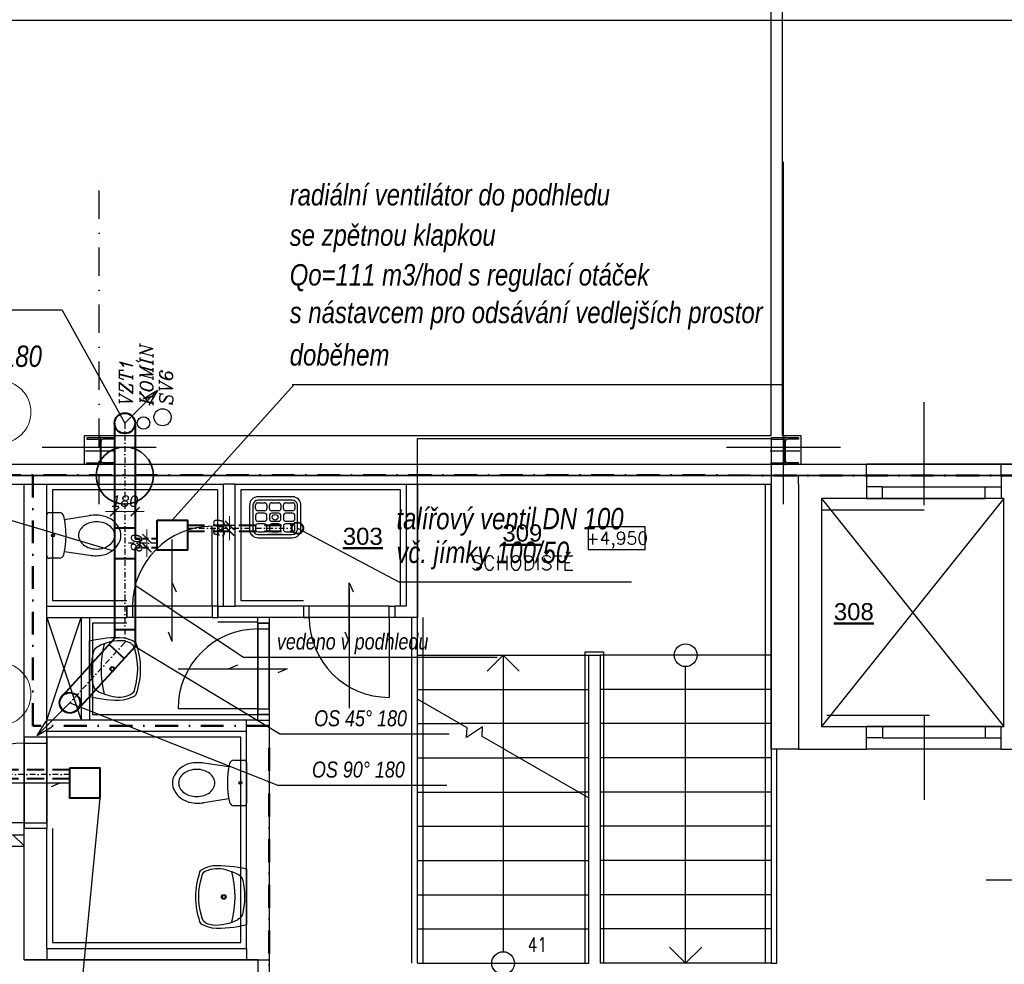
# Model space of a CAD drawing. Header units: millimetres. Extents: x 6435372 to 7248404, y 1559872 to 1886246.
# Tile 185 of 208: x 7108719 to 7117351, y 1669882 to 1678164. Entities that reach past the tile are written whole.
import ezdxf
from ezdxf.enums import TextEntityAlignment as Align

# ---------------------------------------------------------------- set-up
doc = ezdxf.new("R2010")
doc.units = ezdxf.units.MM
for name, pattern in [('DASHDOT', [1, 0.5, -0.25, 0, -0.25]), ('DASHDOTX2', [2, 1, -0.5, 0, -0.5]), ('DASHED', [0.75, 0.5, -0.25]), ('ČERCHOVANÁ', [1, 0.5, -0.25, 0, -0.25])]:
    doc.linetypes.add(name, pattern=pattern)
for name, color, linetype, lineweight in [('CKPOPISM', 8, 'Continuous', 50), ('CKPOPISM_POPIS', 8, 'Continuous', 25), ('požární prostup', 240, 'Continuous', 35), ('požární úseky', 21, 'ČERCHOVANÁ', 50), ('UT_potrubí', 10, 'Continuous', 30), ('VZT', 130, 'Continuous', 40)]:
    doc.layers.add(name, color=color, linetype=linetype, lineweight=lineweight)
doc.layers.add('matrice DPS', color=122, linetype='Continuous')
doc.layers.add('VZT_POPIS', color=7, linetype='Continuous')
doc.styles.add('ARIAL', font='arial.ttf')
doc.styles.add('INDRA', font='ariali.ttf')
doc.styles.add('KURZIVA', font='italic__.ttf')
doc.styles.get("Standard").update_dxf_attribs({"font": 'romans.shx'})
doc.dimstyles.new('INDRA', dxfattribs={"dimscale": 40, "dimtxt": 2.5, "dimasz": 2, "dimexe": 1, "dimexo": 2, "dimgap": 1, "dimtad": 1, "dimdec": 0, "dimrnd": 5, "dimzin": 4, "dimdsep": 46, "dimtxsty": 'INDRA', "dimblk": 'ARCHTICK', "dimcen": 0, "dimclrd": 256, "dimclre": 256, "dimclrt": 256, "dimadec": 0, "dimazin": 0, "dimtfac": 1, "dimtdec": 0, "dimtix": 1, "dimtmove": 0, "dimatfit": 3, "dimfxl": 5, "dimfxlon": 1, "dimtzin": 0, "dimlwd": 0, "dimlwe": 25, "dimarcsym": 0})

# ---------------------------------------------------------------- blocks, each defined once
blk = doc.blocks.new('CK_S_EXT_HEAHEA240')
for p, q in [((-120, 115), (120, 115)), ((-120, 115), (-120, 103)), ((-120, 103), (-24.75, 103)), ((120, 103), (24.75, 103)), ((120, 115), (120, 103)), ((-3.75, -82), (-3.75, 82)), ((3.75, -82), (3.75, 82)), ((-120, -115), (-120, -103)), ((-120, -103), (-24.75, -103)), ((-120, -115), (120, -115)), ((120, -103), (24.75, -103)), ((120, -115), (120, -103))]:
    blk.add_line(p, q)
for centre, start, end in [((-24.75, 82), 0, 90), ((24.75, 82), 90, 180), ((-24.75, -82), 270, 0), ((24.75, -82), 180, 270)]:
    blk.add_arc(centre, 21, start, end)
blk = doc.blocks.new('CKBL2112015104126', base_point=(98453, -29258))
blk = doc.blocks.new('CKBL2010716102531', base_point=(93744, -27868))
blk = doc.blocks.new('*U1028')
at = {"color": 0, "linetype": 'ByBlock', "lineweight": -2}
blk.add_lwpolyline([(-5, -2), (5, -2), (5, 2), (-5, 2), (-5, -2)], dxfattribs=at)
blk = doc.blocks.new('CKBL2032316081307')
blk = doc.blocks.new('_ArchTick')
at = {"color": 0, "linetype": 'ByBlock', "const_width": 0.15}
blk.add_lwpolyline([(-0.5, -0.5), (0.5, 0.5)], dxfattribs=at)
blk = doc.blocks.new('*D1089')
at = {"layer": 'DEFPOINTS', "color": 0, "ltscale": 400, "transparency": 16777216}
for p in [(7110406.8, 1673730.5), (7110558.3, 1673730.5), (7110606.9, 1673680.5)]:
    blk.add_point(p, dxfattribs=at)
at = {"layer": 'VZT_POPIS', "lineweight": 0, "ltscale": 400, "transparency": 16777216}
for p, q in [((7110558.3, 1673730.5), (7110558.3, 1673810.5)), ((7110558.3, 1673680.5), (7110558.3, 1673730.5)), ((7110558.3, 1673680.5), (7110558.3, 1673600.5))]:
    blk.add_line(p, q, dxfattribs=at)
at = {"layer": 'VZT_POPIS', "lineweight": 25, "ltscale": 400, "transparency": 16777216}
for p, q in [((7110486.8, 1673730.5), (7110598.3, 1673730.5)), ((7110558.3, 1673680.5), (7110518.3, 1673680.5))]:
    blk.add_line(p, q, dxfattribs=at)
at = {"layer": 'VZT_POPIS', "lineweight": 0, "ltscale": 400, "transparency": 16777216, "xscale": 80, "yscale": 80, "zscale": 80}
for p, rotation in [((7110558.3, 1673730.5), 270), ((7110558.3, 1673680.5), 90)]:
    blk.add_blockref('_ArchTick', p, dxfattribs=dict(at, rotation=rotation))
at = {"layer": 'VZT_POPIS', "ltscale": 400, "transparency": 16777216, "insert": (7110467.3, 1673705.5), "char_height": 100, "attachment_point": 5, "rotation": 90, "style": 'INDRA'}
blk.add_mtext('50', dxfattribs=at)
blk = doc.blocks.new('*D1090')
at = {"layer": 'DEFPOINTS', "color": 0, "ltscale": 400, "transparency": 16777216}
for p in [(7109550.3, 1673925.4), (7109730.3, 1673925.4), (7109730.3, 1673850.7)]:
    blk.add_point(p, dxfattribs=at)
at = {"layer": 'VZT_POPIS', "lineweight": 0, "ltscale": 400, "transparency": 16777216}
for p, q in [((7109550.3, 1673850.7), (7109470.3, 1673850.7)), ((7109550.3, 1673850.7), (7109730.3, 1673850.7)), ((7109730.3, 1673850.7), (7109810.3, 1673850.7))]:
    blk.add_line(p, q, dxfattribs=at)
at = {"layer": 'VZT_POPIS', "lineweight": 25, "ltscale": 400, "transparency": 16777216}
for p, q in [((7109550.3, 1673850.7), (7109550.3, 1673810.7)), ((7109730.3, 1673850.7), (7109730.3, 1673810.7))]:
    blk.add_line(p, q, dxfattribs=at)
at = {"layer": 'VZT_POPIS', "lineweight": 0, "ltscale": 400, "transparency": 16777216, "xscale": 80, "yscale": 80, "zscale": 80}
blk.add_blockref('_ArchTick', (7109550.3, 1673850.7), dxfattribs=at)
at = {"layer": 'VZT_POPIS', "lineweight": 0, "ltscale": 400, "transparency": 16777216, "xscale": 80, "yscale": 80, "zscale": 80, "rotation": 180}
blk.add_blockref('_ArchTick', (7109730.3, 1673850.7), dxfattribs=at)
at = {"layer": 'VZT_POPIS', "ltscale": 400, "transparency": 16777216, "insert": (7109640.3, 1673941.8), "char_height": 100, "attachment_point": 5, "style": 'INDRA'}
blk.add_mtext('180', dxfattribs=at)
blk = doc.blocks.new('*D1091')
at = {"layer": 'DEFPOINTS', "color": 0, "ltscale": 400, "transparency": 16777216}
for p in [(7109834.6, 1673613.5), (7109895.9, 1673613.5), (7109895.9, 1673533.5)]:
    blk.add_point(p, dxfattribs=at)
at = {"layer": 'VZT_POPIS', "lineweight": 0, "ltscale": 400, "transparency": 16777216}
for p, q in [((7109834.6, 1673613.5), (7109834.6, 1673693.5)), ((7109834.6, 1673533.5), (7109834.6, 1673613.5)), ((7109834.6, 1673533.5), (7109834.6, 1673453.5))]:
    blk.add_line(p, q, dxfattribs=at)
at = {"layer": 'VZT_POPIS', "lineweight": 25, "ltscale": 400, "transparency": 16777216}
for p, q in [((7109834.6, 1673613.5), (7109794.6, 1673613.5)), ((7109834.6, 1673533.5), (7109794.6, 1673533.5))]:
    blk.add_line(p, q, dxfattribs=at)
at = {"layer": 'VZT_POPIS', "lineweight": 0, "ltscale": 400, "transparency": 16777216, "xscale": 80, "yscale": 80, "zscale": 80}
for p, rotation in [((7109834.6, 1673613.5), 270), ((7109834.6, 1673533.5), 90)]:
    blk.add_blockref('_ArchTick', p, dxfattribs=dict(at, rotation=rotation))
at = {"layer": 'VZT_POPIS', "ltscale": 400, "transparency": 16777216, "insert": (7109743.5, 1673573.5), "char_height": 100, "attachment_point": 5, "rotation": 90, "style": 'INDRA'}
blk.add_mtext('80', dxfattribs=at)

msp = doc.modelspace()

# ---------------------------------------------------------------- hatches: boundary and pattern name
at = {"layer": 'matrice DPS', "ltscale": 500}
h = msp.add_hatch(dxfattribs=at)
h.set_pattern_fill('ANSI31', color=256, scale=25, angle=90, style=0)
h.set_pattern_definition([(135, (7017982.45, 1702199.846), (-56.1266, -56.1266), [])])
h.paths.add_polyline_path([(7107356.8, 1670916.9), (7107356.8, 1671016.9), (7105036.8, 1671016.9), (7105036.8, 1670916.9)])
h.paths.add_polyline_path([(7108156.8, 1670916.9), (7108156.8, 1671016.9), (7108756.8, 1671016.9), (7108756.8, 1670916.9)])

# ---------------------------------------------------------------- linework, layer by layer
for p, q in [((7115306.8, 1674516.9), (7115306.8, 1696566.9)), ((7115406.8, 1674516.9), (7115406.8, 1679796.9)), ((7115414.8, 1673916.9), (7115414.8, 1676916.9)), ((7116646.8, 1673908.5), (7116646.8, 1674809.7)), ((7109286.8, 1674266.9), (7109286.8, 1674516.9)), ((7109286.8, 1674516.9), (7115306.8, 1674516.9)), ((7115406.8, 1674516.9), (7115566.8, 1674516.9)), ((7115566.8, 1674516.9), (7115566.8, 1674266.9)), ((7109426.8, 1674506.9), (7109426.8, 1674256.9)), ((7115426.8, 1674506.9), (7115426.8, 1674256.9)), ((7108914.8, 1674416.9), (7109914.8, 1674416.9)), ((7109556.8, 1674381.9), (7109296.8, 1674381.9)), ((7114914.8, 1674416.9), (7115914.8, 1674416.9)), ((7115556.8, 1674381.9), (7115296.8, 1674381.9)), ((7101000.4, 1674266.9), (7116141.8, 1674266.9)), ((7104706.8, 1674266.9), (7118946.8, 1674266.9)), ((7115306.8, 1674266.9), (7115406.8, 1674266.9)), ((7117321.8, 1674266.9), (7116141.8, 1674266.9)), ((7116141.8, 1674166.9), (7116141.8, 1674266.9)), ((7118946.8, 1674266.9), (7117321.8, 1674266.9)), ((7117321.8, 1674166.9), (7117321.8, 1674266.9)), ((7104706.8, 1674166.9), (7118946.8, 1674166.9)), ((7105036.8, 1674166.9), (7115546.8, 1674166.9)), ((7115546.8, 1674166.9), (7105036.8, 1674166.9)), ((7116141.8, 1674166.9), (7115546.8, 1674166.9)), ((7115546.8, 1674166.9), (7116141.8, 1674166.9)), ((7116141.8, 1674166.9), (7115546.8, 1674166.9)), ((7115546.8, 1674166.9), (7115546.8, 1674166.9)), ((7115546.8, 1674091.9), (7115546.8, 1674166.9)), ((7117321.8, 1674166.9), (7116141.8, 1674166.9)), ((7117321.8, 1674166.9), (7116141.8, 1674166.9)), ((7116141.8, 1674166.9), (7116141.8, 1673966.9)), ((7117321.8, 1674166.9), (7117321.8, 1673966.9)), ((7117546.8, 1674166.9), (7117321.8, 1674166.9)), ((7105036.8, 1674091.9), (7108756.8, 1674091.9)), ((7108756.8, 1674091.9), (7108956.8, 1674091.9)), ((7108756.8, 1671871.9), (7108756.8, 1674091.9)), ((7108956.8, 1674091.9), (7110506.8, 1674091.9)), ((7108956.8, 1673021.9), (7108956.8, 1674091.9)), ((7110606.8, 1674091.9), (7110506.8, 1674091.9)), ((7110506.8, 1673021.9), (7110506.8, 1674091.9)), ((7110606.8, 1674091.9), (7112106.8, 1674091.9)), ((7110606.8, 1673021.9), (7110606.8, 1674091.9)), ((7112106.8, 1674091.9), (7112206.8, 1674091.9)), ((7112106.8, 1674091.9), (7112106.8, 1673021.9)), ((7112206.8, 1674091.9), (7115306.8, 1674091.9)), ((7112206.8, 1674091.9), (7112206.8, 1672921.9)), ((7115256.8, 1669891.8), (7115256.8, 1674091.9)), ((7115306.8, 1671766.9), (7115306.8, 1674091.9)), ((7115546.8, 1674091.9), (7115546.8, 1671766.9)), ((7110456.8, 1674041.9), (7109006.8, 1674041.9)), ((7109006.8, 1674041.9), (7109006.8, 1673071.9)), ((7110456.8, 1673021.9), (7110456.8, 1674041.9)), ((7112056.8, 1674041.9), (7110656.8, 1674041.9)), ((7110656.8, 1674041.9), (7110656.8, 1673071.9)), ((7112056.8, 1673021.9), (7112056.8, 1674041.9)), ((7116141.8, 1674066.9), (7116141.8, 1673966.9)), ((7116281.8, 1674066.9), (7116141.8, 1674066.9)), ((7116281.8, 1674066.9), (7117181.8, 1674066.9)), ((7116281.8, 1673966.9), (7116281.8, 1674066.9)), ((7117181.8, 1673966.9), (7117181.8, 1674066.9)), ((7117181.8, 1674066.9), (7117321.8, 1674066.9)), ((7117321.8, 1674066.9), (7117321.8, 1673966.9)), ((7115746.8, 1673966.9), (7115746.8, 1671966.9)), ((7116141.8, 1673966.9), (7115746.8, 1673966.9)), ((7115746.8, 1673966.9), (7117346.8, 1671966.9)), ((7117346.8, 1673966.9), (7115746.8, 1671966.9)), ((7117321.8, 1673966.9), (7116141.8, 1673966.9)), ((7116141.8, 1673966.9), (7116281.8, 1673966.9)), ((7116146.8, 1673966.9), (7117146.8, 1673966.9)), ((7116281.8, 1673966.9), (7117181.8, 1673966.9)), ((7117321.8, 1673966.9), (7117181.8, 1673966.9)), ((7117346.8, 1673966.9), (7117321.8, 1673966.9)), ((7117346.8, 1671966.9), (7117346.8, 1673966.9)), ((7115746.8, 1673866.9), (7116646.8, 1673866.9)), ((7110406.8, 1673021.9), (7110406.8, 1673721.9)), ((7110056.8, 1672766.9), (7110056.8, 1673607.5)), ((7111606.8, 1673176.9), (7111606.8, 1672126.3)), ((7109006.8, 1673071.9), (7109656.8, 1673071.9)), ((7110656.8, 1673071.9), (7111206.8, 1673071.9)), ((7108956.8, 1673021.9), (7109656.8, 1673021.9)), ((7109656.8, 1673021.9), (7109656.8, 1672921.9)), ((7110456.8, 1673021.9), (7109656.8, 1673021.9)), ((7109656.8, 1673021.9), (7109706.8, 1673021.9)), ((7109656.8, 1672921.9), (7109656.8, 1673021.9)), ((7110406.8, 1673021.9), (7109706.8, 1673021.9)), ((7109706.8, 1673021.9), (7109706.8, 1672921.9)), ((7110456.8, 1673021.9), (7110406.8, 1673021.9)), ((7110406.8, 1673021.9), (7110406.8, 1672921.9)), ((7110456.8, 1673021.9), (7110506.8, 1673021.9)), ((7110456.8, 1673021.9), (7110456.8, 1672921.9)), ((7110456.8, 1672921.9), (7110456.8, 1673021.9)), ((7111206.8, 1673021.9), (7110606.8, 1673021.9)), ((7111206.8, 1673021.9), (7111206.8, 1672921.9)), ((7111206.8, 1673021.9), (7111206.8, 1672921.9)), ((7111256.8, 1673021.9), (7111206.8, 1673021.9)), ((7111256.8, 1672921.9), (7111256.8, 1673021.9)), ((7111956.8, 1673021.9), (7111256.8, 1673021.9)), ((7111956.8, 1672921.9), (7111956.8, 1673021.9)), ((7111956.8, 1673021.9), (7112006.8, 1673021.9)), ((7112006.8, 1673021.9), (7112006.8, 1672921.9)), ((7112006.8, 1673021.9), (7112006.8, 1672921.9)), ((7112106.8, 1673021.9), (7112006.8, 1673021.9)), ((7108956.8, 1672921.9), (7109656.8, 1672921.9)), ((7108956.8, 1672021.9), (7108956.8, 1672921.9)), ((7108956.8, 1672021.9), (7109256.8, 1672921.9)), ((7108956.8, 1672921.9), (7109256.8, 1672021.9)), ((7109256.8, 1672921.9), (7109256.8, 1672021.9)), ((7109331.8, 1672921.9), (7109331.8, 1672021.9)), ((7109656.8, 1672871.9), (7109356.8, 1672871.9)), ((7109356.8, 1672871.9), (7109356.8, 1672071.9)), ((7109706.8, 1672921.9), (7109656.8, 1672921.9)), ((7110406.8, 1672921.9), (7109706.8, 1672921.9)), ((7110406.8, 1672921.9), (7110456.8, 1672921.9)), ((7110806.8, 1672921.9), (7110456.8, 1672921.9)), ((7110806.8, 1672881.9), (7110456.8, 1672881.9)), ((7110906.8, 1672921.9), (7110806.8, 1672921.9)), ((7110806.8, 1672871.9), (7110806.8, 1672921.9)), ((7110806.8, 1672871.9), (7110806.8, 1672071.9)), ((7110806.8, 1672871.9), (7110906.8, 1672871.9)), ((7110806.8, 1672871.9), (7110806.8, 1672071.9)), ((7110806.8, 1672071.9), (7110806.8, 1672871.9)), ((7110806.8, 1672871.9), (7110806.8, 1672821.9)), ((7110906.8, 1672871.9), (7110806.8, 1672871.9)), ((7111206.8, 1672921.9), (7110906.8, 1672921.9)), ((7110906.8, 1672921.9), (7110906.8, 1672871.9)), ((7110906.8, 1672871.9), (7110906.8, 1672071.9)), ((7110906.8, 1672821.9), (7110906.8, 1672871.9)), ((7112006.8, 1672921.9), (7111206.8, 1672921.9)), ((7111206.8, 1672921.9), (7111256.8, 1672921.9)), ((7111956.8, 1672921.9), (7111256.8, 1672921.9)), ((7112006.8, 1672921.9), (7111956.8, 1672921.9)), ((7111956.8, 1672921.9), (7111956.8, 1672221.9)), ((7112106.8, 1672921.9), (7112006.8, 1672921.9)), ((7112206.8, 1672921.9), (7112106.8, 1672921.9)), ((7112106.8, 1672921.9), (7112106.8, 1672921.9)), ((7112206.8, 1671821.9), (7112206.8, 1672921.9)), ((7110806.8, 1672121.9), (7110806.8, 1672821.9)), ((7110806.8, 1672821.9), (7110906.8, 1672821.9)), ((7110906.8, 1672121.9), (7110906.8, 1672821.9)), ((7112206.8, 1672591.9), (7113706.8, 1672591.9)), ((7112206.8, 1672591.9), (7113706.8, 1672591.9)), ((7112956.8, 1672591.9), (7112815.6, 1672450.6)), ((7112956.8, 1672591.9), (7113098.1, 1672450.6)), ((7112956.8, 1672591.9), (7112956.8, 1669991.8)), ((7115306.8, 1672591.9), (7113806.8, 1672591.9)), ((7115306.8, 1672591.9), (7113806.8, 1672591.9)), ((7110106.8, 1672471.9), (7111006.8, 1672471.9)), ((7114556.8, 1669891.9), (7114556.8, 1672492)), ((7112206.8, 1672291.9), (7113706.8, 1672291.9)), ((7115306.8, 1672291.9), (7113806.8, 1672291.9)), ((7110806.8, 1672121.9), (7110106.8, 1672121.9)), ((7110806.8, 1672071.9), (7110806.8, 1672121.9)), ((7110806.8, 1672121.9), (7110906.8, 1672121.9)), ((7110906.8, 1672121.9), (7110906.8, 1672071.9)), ((7110806.8, 1672021.9), (7108956.8, 1672021.9)), ((7108956.8, 1671921.9), (7108956.8, 1672021.9)), ((7109356.8, 1672071.9), (7110806.8, 1672071.9)), ((7110706.8, 1671921.9), (7110706.8, 1672021.9)), ((7110806.8, 1672071.9), (7110906.8, 1672071.9)), ((7110806.8, 1672021.9), (7110806.8, 1672071.9)), ((7110906.8, 1672071.9), (7110806.8, 1672071.9)), ((7110806.8, 1672021.9), (7110906.8, 1672021.9)), ((7110906.8, 1672071.9), (7110906.8, 1669921.9)), ((7115795.8, 1672065.2), (7116695.8, 1672065.2)), ((7116646.8, 1672062.3), (7116646.8, 1671324.1)), ((7110706.8, 1671921.9), (7108956.8, 1671921.9)), ((7108956.8, 1671871.9), (7108956.8, 1671921.9)), ((7110706.8, 1670021.9), (7110706.8, 1671921.9)), ((7112206.8, 1671991.9), (7112578.9, 1671991.9)), ((7113706.8, 1671991.9), (7112578.9, 1671991.9)), ((7115306.8, 1671991.9), (7113806.8, 1671991.9)), ((7115746.8, 1671966.9), (7116141.8, 1671966.9)), ((7117321.8, 1671966.9), (7116141.8, 1671966.9)), ((7116141.8, 1671766.9), (7116141.8, 1671966.9)), ((7116141.8, 1671966.9), (7116281.8, 1671966.9)), ((7116141.8, 1671866.9), (7116141.8, 1671966.9)), ((7116281.8, 1671966.9), (7117181.8, 1671966.9)), ((7116281.8, 1671966.9), (7116281.8, 1671866.9)), ((7116321.8, 1671966.9), (7117321.8, 1671966.9)), ((7117321.8, 1671966.9), (7117181.8, 1671966.9)), ((7117181.8, 1671966.9), (7117181.8, 1671866.9)), ((7117321.8, 1671966.9), (7117346.8, 1671966.9)), ((7117321.8, 1671766.9), (7117321.8, 1671966.9)), ((7117321.8, 1671866.9), (7117321.8, 1671966.9)), ((7108756.8, 1671871.9), (7108756.8, 1671071.9)), ((7108956.8, 1671871.9), (7108756.8, 1671871.9)), ((7108756.8, 1671071.9), (7108756.8, 1671871.9)), ((7108756.8, 1671871.9), (7108756.8, 1671821.9)), ((7108956.8, 1671871.9), (7108756.8, 1671871.9)), ((7108956.8, 1671871.9), (7108956.8, 1671071.9)), ((7108956.8, 1671821.9), (7108956.8, 1671871.9)), ((7110656.8, 1671871.9), (7108956.8, 1671871.9)), ((7110656.8, 1670071.9), (7110656.8, 1671871.9)), ((7116281.8, 1671866.9), (7116141.8, 1671866.9)), ((7116281.8, 1671866.9), (7117181.8, 1671866.9)), ((7117181.8, 1671866.9), (7117321.8, 1671866.9)), ((7108756.8, 1671121.9), (7108756.8, 1671821.9)), ((7108756.8, 1671821.9), (7108956.8, 1671821.9)), ((7108956.8, 1671121.9), (7108956.8, 1671821.9)), ((7112956.8, 1671773.7), (7113706.8, 1671340.7)), ((7112956.8, 1671773.7), (7113706.8, 1671340.7)), ((7115546.8, 1671766.9), (7115306.8, 1671766.9)), ((7115356.8, 1669891.8), (7115356.8, 1671766.9)), ((7115546.8, 1671766.9), (7116141.8, 1671766.9)), ((7117321.8, 1671766.9), (7116141.8, 1671766.9)), ((7117321.8, 1671766.9), (7117446.8, 1671766.9)), ((7112206.8, 1671691.9), (7113098.5, 1671691.9)), ((7113706.8, 1671691.9), (7113098.5, 1671691.9)), ((7115306.8, 1671691.9), (7113806.8, 1671691.9)), ((7107911.8, 1671471.9), (7109156.8, 1671471.9)), ((7112206.8, 1671391.9), (7113618.2, 1671391.9)), ((7113706.8, 1671391.9), (7113618.2, 1671391.9)), ((7115306.8, 1671391.9), (7113806.8, 1671391.9)), ((7108756.8, 1671121.9), (7108056.8, 1671121.9)), ((7108756.8, 1671071.9), (7108756.8, 1671121.9)), ((7108756.8, 1671121.9), (7108956.8, 1671121.9)), ((7108956.8, 1671071.9), (7108756.8, 1671071.9)), ((7108956.8, 1671071.9), (7108756.8, 1671071.9)), ((7108756.8, 1671016.9), (7108756.8, 1671071.9)), ((7108956.8, 1671121.9), (7108956.8, 1671071.9)), ((7108956.8, 1670021.9), (7108956.8, 1671071.9)), ((7109006.8, 1671071.9), (7109006.8, 1670071.9)), ((7112206.8, 1671091.9), (7113706.8, 1671091.9)), ((7115306.8, 1671091.9), (7113806.8, 1671091.9)), ((7108156.8, 1671016.9), (7108756.8, 1671016.9)), ((7108756.8, 1670916.9), (7108756.8, 1671016.9)), ((7108156.8, 1670916.9), (7108756.8, 1670916.9)), ((7108756.8, 1669921.9), (7108756.8, 1670916.9)), ((7112206.8, 1670791.9), (7113706.8, 1670791.9)), ((7115306.8, 1670791.9), (7113806.8, 1670791.9)), ((7117191.8, 1670621.9), (7118619.6, 1670621.9)), ((7112206.8, 1670491.9), (7113706.8, 1670491.9)), ((7115306.8, 1670491.9), (7113806.8, 1670491.9)), ((7112206.8, 1670191.9), (7113706.8, 1670191.9)), ((7115306.8, 1670191.9), (7113806.8, 1670191.9)), ((7108956.8, 1670021.9), (7110706.8, 1670021.9)), ((7109006.8, 1670071.9), (7110656.8, 1670071.9)), ((7110706.8, 1670021.9), (7110706.8, 1669921.9)), ((7114556.8, 1669891.9), (7114415.6, 1670033.1)), ((7114556.8, 1669891.9), (7114698.1, 1670033.1)), ((7108756.8, 1669921.9), (7110806.8, 1669921.9)), ((7110806.8, 1669921.9), (7108756.8, 1669921.9)), ((7110806.8, 1669921.9), (7110806.8, 1669621.9)), ((7110806.8, 1669921.9), (7110806.8, 1669921.9)), ((7110806.8, 1669921.9), (7110906.8, 1669921.9)), ((7110906.8, 1669921.9), (7110906.8, 1669621.9)), ((7112206.8, 1669891.9), (7113706.8, 1669891.9)), ((7115306.8, 1669891.9), (7113806.8, 1669891.9)), ((7115306.8, 1669891.8), (7115356.8, 1669891.8))]:
    msp.add_line(p, q, dxfattribs=at)
at = {"layer": 'matrice DPS', "linetype": 'DASHDOT', "ltscale": 500}
msp.add_line((7109414.8, 1673916.9), (7109414.8, 1676916.9), dxfattribs=at)
at = {"layer": 'matrice DPS', "linetype": 'ByBlock', "ltscale": 500}
for p, q in [((7110733.5, 1673905.9), (7110733.5, 1673695.9)), ((7110763.5, 1673905.9), (7110763.5, 1673695.9)), ((7110786, 1673878.4), (7110786, 1673908.4)), ((7110806, 1673928.4), (7110866, 1673928.4)), ((7111108.5, 1673980.9), (7110808.5, 1673980.9)), ((7111108.5, 1673950.9), (7110808.5, 1673950.9)), ((7110886, 1673908.4), (7110886, 1673878.4)), ((7110908.5, 1673878.4), (7110908.5, 1673908.4)), ((7110928.5, 1673928.4), (7110988.5, 1673928.4)), ((7111008.5, 1673908.4), (7111008.5, 1673878.4)), ((7111031, 1673878.4), (7111031, 1673908.4)), ((7111051, 1673928.4), (7111111, 1673928.4)), ((7111131, 1673908.4), (7111131, 1673878.4)), ((7111153.5, 1673695.9), (7111153.5, 1673905.9)), ((7111183.5, 1673695.9), (7111183.5, 1673905.9)), ((7108956.8, 1673462.2), (7108956.8, 1673821.6)), ((7108976.9, 1673841.7), (7109066.9, 1673841.7)), ((7110866, 1673858.4), (7110806, 1673858.4)), ((7110866, 1673835.9), (7110806, 1673835.9)), ((7110988.5, 1673858.4), (7110928.5, 1673858.4)), ((7110988.5, 1673835.9), (7110928.5, 1673835.9)), ((7111111, 1673858.4), (7111051, 1673858.4)), ((7111111, 1673835.9), (7111051, 1673835.9)), ((7109111.9, 1673781.9), (7109330.4, 1673815.3)), ((7110786, 1673815.9), (7110786, 1673785.9)), ((7110806, 1673765.9), (7110866, 1673765.9)), ((7110866, 1673743.4), (7110806, 1673743.4)), ((7110886, 1673785.9), (7110886, 1673815.9)), ((7110908.5, 1673815.9), (7110908.5, 1673785.9)), ((7110928.5, 1673765.9), (7110988.5, 1673765.9)), ((7110988.5, 1673743.4), (7110928.5, 1673743.4)), ((7111008.5, 1673785.9), (7111008.5, 1673815.9)), ((7111031, 1673815.9), (7111031, 1673785.9)), ((7111051, 1673765.9), (7111111, 1673765.9)), ((7111111, 1673743.4), (7111051, 1673743.4)), ((7111131, 1673785.9), (7111131, 1673815.9)), ((7110786, 1673723.4), (7110786, 1673693.4)), ((7110806, 1673673.4), (7110866, 1673673.4)), ((7110808.5, 1673650.9), (7111108.5, 1673650.9)), ((7110886, 1673693.4), (7110886, 1673723.4)), ((7110893.5, 1673650.9), (7111023.5, 1673650.9)), ((7110893.5, 1673650.9), (7110893.5, 1673650.9)), ((7111023.5, 1673650.9), (7110893.5, 1673650.9)), ((7110908.5, 1673723.4), (7110908.5, 1673693.4)), ((7110928.5, 1673673.4), (7110988.5, 1673673.4)), ((7111008.5, 1673693.4), (7111008.5, 1673723.4)), ((7111023.5, 1673650.9), (7111023.5, 1673650.9)), ((7111031, 1673723.4), (7111031, 1673693.4)), ((7111051, 1673673.4), (7111111, 1673673.4)), ((7111131, 1673693.4), (7111131, 1673723.4)), ((7110808.5, 1673620.9), (7111108.5, 1673620.9)), ((7109111.9, 1673501.9), (7109330.4, 1673468.4)), ((7109066.9, 1673442.1), (7108976.9, 1673442.1)), ((7110596.9, 1671671.7), (7110686.8, 1671671.7)), ((7110551.8, 1671611.9), (7110333.3, 1671645.4)), ((7110706.9, 1671651.6), (7110706.9, 1671292.2)), ((7110551.8, 1671331.9), (7110333.3, 1671298.5)), ((7110686.8, 1671272.1), (7110596.9, 1671272.1))]:
    msp.add_line(p, q, dxfattribs=at)
at = {"layer": 'matrice DPS', "color": 0, "linetype": 'Continuous', "ltscale": 500}
for p, q in [((7108956.8, 1672921.9), (7108956.8, 1673021.9)), ((7110506.8, 1673021.9), (7110606.8, 1673021.9)), ((7108956.8, 1670021.9), (7108956.8, 1669921.9))]:
    msp.add_line(p, q, dxfattribs=at)
at = {"layer": 'matrice DPS', "ltscale": 500}
for points in [[(7112206.8, 1672206.7), (7112206.8, 1674491.9), (7115306.8, 1674491.9), (7115306.8, 1669891.9), (7115306.8, 1669891.8)], [(7112156.8, 1669891.8), (7112156.8, 1669891.9), (7112156.8, 1672921.9)], [(7112256.8, 1669891.8), (7112256.8, 1669891.9), (7112256.8, 1672921.9)], [(7113676.8, 1671358), (7113676.8, 1672621.9), (7113706.8, 1672621.9), (7113836.8, 1672621.9), (7113836.8, 1669891.8)], [(7113706.8, 1671340.7), (7113706.8, 1672591.9), (7113806.8, 1672591.9), (7113806.8, 1669891.9), (7113806.8, 1669891.8)], [(7112206.8, 1669891.8), (7112206.8, 1669891.9), (7112206.8, 1672206.7)], [(7112956.8, 1671773.7), (7112771.8, 1671880.5), (7112776.8, 1671964.2), (7112636.9, 1671871.8), (7112641.9, 1671955.5), (7112206.8, 1672206.7)], [(7112956.8, 1671773.7), (7112771.8, 1671880.5), (7112776.8, 1671964.2), (7112636.9, 1671871.8), (7112641.9, 1671955.5), (7112206.8, 1672206.7)], [(7113676.8, 1669891.8), (7113676.8, 1671358)], [(7113706.8, 1669891.8), (7113706.8, 1669891.9), (7113706.8, 1671340.7)]]:
    msp.add_lwpolyline(points, dxfattribs=at)
at = {"layer": 'matrice DPS', "linetype": 'ByBlock', "ltscale": 500}
for points in [[(7109331.8, 1672717.3, -0.077931), (7109632.8, 1672745.6, -0.068031), (7109713.1, 1672716.6, -0.244962), (7109739.6, 1672690.8, -0.165243), (7109739.6, 1672252.9, -0.244752), (7109713.1, 1672227.2, -0.072964), (7109626.7, 1672196.9, -0.073303), (7109331.8, 1672226.4)], [(7109408.6, 1672671.6, -0.13917), (7109629.4, 1672720.8), (7109667.8, 1672709.4, -0.309536), (7109724.5, 1672646.4, -0.150009), (7109724.5, 1672296.9, -0.287481), (7109687.8, 1672244.4, -0.190467), (7109515.6, 1672232.2, -0.04778), (7109408.6, 1672272.1, -0.225267), (7109364.6, 1672327, -0.117325), (7109367.8, 1672626.6, -0.189059), (7109406.5, 1672670.4)], [(7110706.9, 1670227.1, -0.077931), (7110406, 1670198.8, -0.068031), (7110325.7, 1670227.8, -0.244962), (7110299.2, 1670253.6, -0.165243), (7110299.2, 1670691.5, -0.244752), (7110325.7, 1670717.2, -0.072964), (7110412, 1670747.5, -0.073303), (7110706.9, 1670718)], [(7110630.1, 1670272.8, -0.13917), (7110409.4, 1670223.6), (7110370.9, 1670235, -0.309536), (7110314.2, 1670298, -0.150009), (7110314.2, 1670647.5, -0.287481), (7110351, 1670700, -0.190467), (7110523.2, 1670712.2, -0.04778), (7110630.1, 1670672.3, -0.225267), (7110674.1, 1670617.4, -0.117325), (7110671, 1670317.9, -0.189059), (7110632.3, 1670274)]]:
    msp.add_lwpolyline(points, format="xyb", close=True, dxfattribs=at)
for points in [[(7109459.4, 1672692.4, 0.125328), (7109459.4, 1672250.2)], [(7110579.3, 1670252, 0.125328), (7110579.3, 1670694.2)]]:
    msp.add_lwpolyline(points, format="xyb", dxfattribs=at)
at = {"layer": 'matrice DPS', "ltscale": 500}
for centre, radius in [((7109640.3, 1674625.3), 90), ((7109804.4, 1674627.7), 55), ((7109971.1, 1674678.1), 75), ((7114556.8, 1672591.9), 99.9), ((7112956.8, 1669891.9), 99.9), ((7112956.8, 1669891.9), 0.000000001)]:
    msp.add_circle(centre, radius, dxfattribs=at)
at = {"layer": 'matrice DPS', "linetype": 'ByBlock', "ltscale": 500}
for centre, radius in [((7110958.5, 1673800.9), 25), ((7109009.9, 1673641.9), 12.8), ((7109530.7, 1672471.9), 20.4), ((7109530.7, 1672471.9), 13.9), ((7110653.9, 1671471.9), 12.8), ((7110508, 1670472.5), 20.4), ((7110508, 1670472.5), 13.9)]:
    msp.add_circle(centre, radius, dxfattribs=at)
for centre, radius, start, end in [((7110808.5, 1673905.9), 75, 90, 180), ((7110808.5, 1673905.9), 45, 90, 180), ((7110806, 1673908.4), 20, 90, 180), ((7110866, 1673908.4), 20, 0, 90), ((7110928.5, 1673908.4), 20, 90, 180), ((7110988.5, 1673908.4), 20, 0, 90), ((7111051, 1673908.4), 20, 90, 180), ((7111108.5, 1673905.9), 75, 0, 90), ((7111108.5, 1673905.9), 45, 0, 90), ((7111111, 1673908.4), 20, 0, 90), ((7108976.9, 1673821.6), 20.1, 90, 180), ((7109066.9, 1673801.5), 40.2, 12.60811, 90), ((7109383.1, 1673471.3), 348, 78.11757, 98.69848), ((7110806, 1673878.4), 20, 180, 270), ((7110806, 1673815.9), 20, 90, 180), ((7110866, 1673878.4), 20, 270, 0), ((7110866, 1673815.9), 20, 0, 90), ((7110928.5, 1673878.4), 20, 180, 270), ((7110928.5, 1673815.9), 20, 90, 180), ((7110988.5, 1673878.4), 20, 270, 0), ((7110988.5, 1673815.9), 20, 0, 90), ((7111051, 1673878.4), 20, 180, 270), ((7111051, 1673815.9), 20, 90, 180), ((7111111, 1673878.4), 20, 270, 0), ((7111111, 1673815.9), 20, 0, 90), ((7108353.4, 1673641.9), 771.3, 347.39189, 12.60811), ((7109379, 1673595.5), 163.2, 107.68289, 127.58474), ((7109393.2, 1673550.9), 210, 90, 107.68289), ((7109393.2, 1673550.9), 210, 72.31711, 90), ((7109402.5, 1673603.9), 214.4, 29.47633, 75.89811), ((7109407.4, 1673595.5), 163.2, 52.41526, 72.31711), ((7110806, 1673785.9), 20, 180, 270), ((7110806, 1673723.4), 20, 90, 180), ((7110866, 1673785.9), 20, 270, 0), ((7110866, 1673723.4), 20, 0, 90), ((7110928.5, 1673785.9), 20, 180, 270), ((7110928.5, 1673723.4), 20, 90, 180), ((7110988.5, 1673785.9), 20, 270, 0), ((7110988.5, 1673723.4), 20, 0, 90), ((7111051, 1673785.9), 20, 180, 270), ((7111051, 1673723.4), 20, 90, 180), ((7111111, 1673785.9), 20, 270, 0), ((7111111, 1673723.4), 20, 0, 90), ((7109323.7, 1673641.9), 89.4, 151.71247, 180), ((7109357.2, 1673623.9), 127.4, 127.58474, 151.71247), ((7109429.2, 1673623.9), 127.4, 28.28753, 52.41526), ((7109462.7, 1673641.9), 89.4, 0, 28.28753), ((7109469.2, 1673641.9), 137.6, 0, 29.40689), ((7110808.5, 1673695.9), 75, 180, 270), ((7110808.5, 1673695.9), 45, 180, 270), ((7110806, 1673693.4), 20, 180, 270), ((7110866, 1673693.4), 20, 270, 0), ((7110928.5, 1673693.4), 20, 180, 270), ((7110988.5, 1673693.4), 20, 270, 0), ((7111051, 1673693.4), 20, 180, 270), ((7111108.5, 1673695.9), 75, 270, 0), ((7111108.5, 1673695.9), 45, 270, 0), ((7111111, 1673693.4), 20, 270, 0), ((7109323.7, 1673641.9), 89.4, 180, 208.28753), ((7109357.2, 1673659.9), 127.4, 208.28753, 232.41526), ((7109402.5, 1673679.8), 214.4, 284.10189, 330.52367), ((7109429.2, 1673659.9), 127.4, 307.58474, 331.71247), ((7109462.7, 1673641.9), 89.4, 331.71247, 0), ((7109469.2, 1673641.9), 137.6, 330.59311, 0), ((7109066.9, 1673482.3), 40.2, 270, 347.39189), ((7109379, 1673688.2), 163.2, 232.41526, 252.31711), ((7109393.2, 1673732.8), 210, 252.31711, 270), ((7109393.2, 1673732.8), 210, 270, 287.68289), ((7109407.4, 1673688.2), 163.2, 287.68289, 307.58474), ((7108976.9, 1673462.2), 20.1, 180, 270), ((7109383.1, 1673812.4), 348, 261.30152, 281.88243), ((7110596.9, 1671631.5), 40.2, 90, 167.39189), ((7110686.8, 1671651.6), 20.1, 0, 90), ((7110261.3, 1671434), 214.4, 104.10189, 150.52367), ((7110256.4, 1671425.6), 163.2, 107.68289, 127.58474), ((7110270.6, 1671381), 210, 90, 107.68289), ((7110280.7, 1671301.4), 348, 81.30152, 101.88243), ((7110270.6, 1671381), 210, 72.31711, 90), ((7110284.8, 1671425.6), 163.2, 52.41526, 72.31711), ((7111310.4, 1671471.9), 771.3, 167.39189, 192.60811), ((7110194.5, 1671471.9), 137.6, 150.59311, 180), ((7110201.1, 1671471.9), 89.4, 151.71247, 180), ((7110234.6, 1671453.9), 127.4, 127.58474, 151.71247), ((7110306.6, 1671453.9), 127.4, 28.28753, 52.41526), ((7110340.1, 1671471.9), 89.4, 0, 28.28753), ((7110194.5, 1671471.9), 137.6, 180, 209.40689), ((7110261.3, 1671509.8), 214.4, 209.47633, 255.89811), ((7110201.1, 1671471.9), 89.4, 180, 208.28753), ((7110234.6, 1671489.9), 127.4, 208.28753, 232.41526), ((7110306.6, 1671489.9), 127.4, 307.58474, 331.71247), ((7110340.1, 1671471.9), 89.4, 331.71247, 0), ((7110256.4, 1671518.3), 163.2, 232.41526, 252.31711), ((7110270.6, 1671562.9), 210, 252.31711, 270), ((7110270.6, 1671562.9), 210, 270, 287.68289), ((7110284.8, 1671518.3), 163.2, 287.68289, 307.58474), ((7110280.7, 1671642.5), 348, 258.11757, 278.69848), ((7110596.9, 1671312.3), 40.2, 192.60811, 270), ((7110686.8, 1671292.2), 20.1, 270, 0)]:
    msp.add_arc(centre, radius, start, end, dxfattribs=at)
at = {"layer": 'matrice DPS', "ltscale": 500}
for centre, start, end in [((7110406.8, 1673021.9), 90, 180), ((7111956.8, 1672921.9), 180, 270), ((7110806.8, 1672121.9), 90, 180), ((7108756.8, 1671121.9), 90, 180)]:
    msp.add_arc(centre, 700, start, end, dxfattribs=at)
at = {"layer": 'požární prostup', "ltscale": 400}
msp.add_circle((7109640.3, 1674166.9), 250, dxfattribs=at)
at = {"layer": 'požární úseky', "ltscale": 400}
for p, q in [((7104926.8, 1674171.9), (7121426.8, 1674166.9)), ((7108832.6, 1671972.7), (7108833.3, 1674170.7)), ((7110906.8, 1671972.7), (7108832.6, 1671972.7)), ((7110905.8, 1668377.5), (7110906.8, 1671972.7))]:
    msp.add_line(p, q, dxfattribs=at)
at = {"layer": 'UT_potrubí', "ltscale": 400}
msp.add_lwpolyline([(7102394.8, 1678160.3), (7132094.8, 1678160.3), (7132094.8, 1657160.3), (7102394.8, 1657160.3)], close=True, dxfattribs=at)
at = {"layer": 'VZT', "ltscale": 400}
for p, q in [((7109550.3, 1674625.3), (7109550.3, 1672737.7)), ((7109730.3, 1674625.3), (7109730.3, 1673613.5)), ((7109550.3, 1673708.5), (7109730.3, 1673708.5)), ((7109730.3, 1673613.5), (7109768.3, 1673613.5)), ((7109768.3, 1673613.5), (7109768.3, 1673533.5)), ((7109768.3, 1673533.5), (7109730.3, 1673533.5)), ((7109730.3, 1673533.5), (7109730.3, 1672668)), ((7109550.3, 1673438.5), (7109730.3, 1673438.5)), ((7109550.3, 1672817.4), (7109730.3, 1672817.4)), ((7109550.3, 1672737.7), (7109092.8, 1672235.1)), ((7109730.3, 1672668), (7109225.9, 1672113.9)), ((7109501.8, 1672684.3), (7109634.9, 1672563.1))]:
    msp.add_line(p, q, dxfattribs=at)
at = {"layer": 'VZT', "linetype": 'DASHED', "ltscale": 300}
for p, q in [((7110188.8, 1673730.5), (7111111.1, 1673730.5)), ((7110188.8, 1673680.5), (7111111.1, 1673680.5)), ((7109156.8, 1671587.1), (7108021, 1671587.1)), ((7109156.8, 1671507.1), (7107987.8, 1671507.1))]:
    msp.add_line(p, q, dxfattribs=at)
at = {"layer": 'VZT', "linetype": 'DASHED', "ltscale": 100}
for p, q in [((7109923.8, 1673613.5), (7109730.3, 1673613.5)), ((7109923.8, 1673533.5), (7109730.3, 1673533.5))]:
    msp.add_line(p, q, dxfattribs=at)
at = {"layer": 'VZT', "ltscale": 400}
for points in [[(7109924.8, 1673776.5), (7110188.8, 1673776.5), (7110188.8, 1673512.5), (7109924.8, 1673512.5)], [(7109156.8, 1671603.9), (7109420.8, 1671603.9), (7109420.8, 1671339.9), (7109156.8, 1671339.9)]]:
    msp.add_lwpolyline(points, close=True, dxfattribs=at)
at = {"layer": 'VZT', "lineweight": 18, "ltscale": 400}
for centre in [(7108538.5, 1674723.7), (7108538.5, 1672251)]:
    msp.add_circle(centre, 277.9, dxfattribs=at)
at = {"layer": 'VZT', "ltscale": 400}
for centre, radius in [((7109640.3, 1674625.3), 90), ((7111154.4, 1673705.5), 50), ((7109158.9, 1672174.5), 90)]:
    msp.add_circle(centre, radius, dxfattribs=at)
at = {"layer": 'VZT_POPIS', "ltscale": 400}
for p, q in [((7109092.3, 1675618.2), (7107615.8, 1675618.2)), ((7109092.3, 1675618.2), (7109640.3, 1674625.3)), ((7111124.1, 1674964.7), (7110056.8, 1673776.5)), ((7109640.3, 1674625.3), (7109926.3, 1674911.3)), ((7109926.3, 1674911.3), (7109800.1, 1674835.3)), ((7109926.3, 1674911.3), (7109850.3, 1674785.1)), ((7108539.9, 1673804.5), (7109532.4, 1673509.3)), ((7111154.4, 1673705.5), (7112042.3, 1673234.1)), ((7110056.8, 1672713.4), (7110056.8, 1673227.4)), ((7110056.8, 1673227.4), (7110091.8, 1673146.1)), ((7111606.8, 1672713.4), (7111606.8, 1673227.4)), ((7111606.8, 1673227.4), (7111641.8, 1673146.1)), ((7110680.1, 1672571.5), (7109730.3, 1673201.8)), ((7110056.8, 1672713.4), (7110021.9, 1672794.7)), ((7111606.8, 1672713.4), (7111571.9, 1672794.7)), ((7109730.3, 1672668), (7111006.4, 1671898.3)), ((7112903.2, 1672571.5), (7110680.1, 1672571.5)), ((7110549.8, 1672471.9), (7110631.1, 1672506.8)), ((7110549.8, 1672471.9), (7111063.9, 1672471.9)), ((7111063.9, 1672471.9), (7110982.5, 1672436.9)), ((7109159.3, 1672174.5), (7108873.3, 1671888.5)), ((7109158.9, 1672174.5), (7110987.3, 1671448.8)), ((7108873.3, 1671888.5), (7108949.4, 1672014.7)), ((7108873.3, 1671888.5), (7108999.5, 1671964.5)), ((7112482.8, 1671898.3), (7111006.4, 1671898.3)), ((7108561.7, 1671471.9), (7109075.8, 1671471.9)), ((7109075.8, 1671471.9), (7108994.4, 1671436.9)), ((7112463.8, 1671448.8), (7110987.3, 1671448.8)), ((7109420.8, 1671339.9), (7109105.6, 1668095.1))]:
    msp.add_line(p, q, dxfattribs=at)
at = {"layer": 'VZT_POPIS'}
for p, q in [((7111107, 1674964.7), (7115400.6, 1674964.7)), ((7112042.3, 1673234.1), (7114081.1, 1673234.1))]:
    msp.add_line(p, q, dxfattribs=at)
at = {"layer": 'VZT_POPIS', "linetype": 'DASHDOTX2', "ltscale": 50}
for p, q in [((7109640.3, 1674625.3), (7109640.3, 1672702.8)), ((7110188.8, 1673705.5), (7111104.4, 1673705.5)), ((7109923.8, 1673573.5), (7109640.3, 1673573.5)), ((7109640.3, 1672702.8), (7109159.3, 1672174.5)), ((7109156.8, 1671547.1), (7108004.4, 1671547.1))]:
    msp.add_line(p, q, dxfattribs=at)

# ---------------------------------------------------------------- block references
at = {"layer": 'matrice DPS', "ltscale": 500, "rotation": 180}
for p in [(7109426.8, 1674381.9), (7115426.8, 1674381.9)]:
    msp.add_blockref('CK_S_EXT_HEAHEA240', p, dxfattribs=at)
at = {"layer": 'matrice DPS', "ltscale": 500}
ref = msp.add_blockref('CKBL2032316081307', (7113125.4, 1673338.8), dxfattribs=at)
ref.add_attrib('CISLO', '%%U309', dxfattribs={"layer": 'CKPOPISM', "height": 150, "style": 'ARIAL'}).set_placement((7113125.4, 1673588.8), align=Align.CENTER)
ref.add_attrib('JMENO', 'SCHODIŠTĚ', dxfattribs={"layer": 'CKPOPISM_POPIS', "height": 125}).set_placement((7113125.4, 1673338.8), align=Align.CENTER)
ref = msp.add_blockref('CKBL2010716102531', (7111726.5, 1673559.3), dxfattribs=dict(at, xscale=0.5, yscale=0.5, zscale=0.5))
ref.add_attrib('CISLO', '%%U303', dxfattribs={"layer": 'CKPOPISM', "height": 150, "style": 'ARIAL'}).set_placement((7111726.5, 1673559.3), align=Align.CENTER)
ref = msp.add_blockref('*U1028', (7113953.5, 1673617.7), dxfattribs=dict(at, xscale=50, yscale=50, zscale=50))
ref.add_attrib('Výška', '+4,950', dxfattribs={"layer": '0', "color": 0, "linetype": 'ByBlock', "lineweight": -2, "height": 110}).set_placement((7113953.5, 1673617.7), align=Align.MIDDLE_CENTER)
ref = msp.add_blockref('CKBL2112015104126', (7116031.3, 1672898.7), dxfattribs=dict(at, xscale=0.5, yscale=0.5, zscale=0.5))
ref.add_attrib('CISLO', '%%U308', dxfattribs={"layer": 'CKPOPISM', "height": 150, "style": 'ARIAL'}).set_placement((7116031.3, 1672898.7), align=Align.CENTER)

# ---------------------------------------------------------------- texts
at = {"layer": 'matrice DPS', "ltscale": 500, "style": 'KURZIVA'}
for s, p in [('KOMÍN', (7109889.2, 1674783)), ('VZT1', (7109709.5, 1674783)), ('SV6', (7110059.8, 1674783))]:
    msp.add_text(s, height=115, rotation=90, dxfattribs=at).set_placement(p)
at = {"layer": 'matrice DPS', "ltscale": 500, "width": 0.8}
msp.add_text('41', height=125, dxfattribs=at).set_placement((7113256.8, 1670054.4), align=Align.MIDDLE)
at = {"layer": 'VZT_POPIS', "linetype": 'Continuous', "style": 'INDRA', "width": 0.8}
for s, height, p in [('radiální ventilátor do podhledu', 187.5, (7111086.1, 1676534.9)), ('se zpětnou klapkou', 187.5, (7111086.1, 1676181.2)), ('Qo=111 m3/hod s regulací otáček', 187.5, (7111086.1, 1675833)), ('s nástavcem pro odsávání vedlejších prostor', 187.5, (7111086.1, 1675503.1)), ('DN 180', 187.5, (7108203.3, 1675119.5)), ('doběhem ', 187.5, (7111086.1, 1675131.3)), ('talířový ventil DN 100 ', 187.5, (7112021.5, 1673695.6)), ('vč. jímky 100/50', 187.5, (7112021.5, 1673400.6)), ('vedeno v podhledu', 140.625, (7110973.7, 1672641.7)), ('OS 45° 180', 140.62, (7111299.9, 1671968.5)), ('OS 90° 180', 140.62, (7111280.9, 1671519))]:
    msp.add_text(s, height=height, dxfattribs=at).set_placement(p)

# ---------------------------------------------------------------- dimensions: what is measured, and where the dimension line sits
at = {"layer": 'VZT_POPIS', "ltscale": 400}
dim = msp.add_linear_dim(base=(7109730.3, 1673850.7), p1=(7109550.3, 1673925.4), p2=(7109730.3, 1673925.4), dimstyle='INDRA', dxfattribs=at)
dim.commit()
dim.dimension.update_dxf_attribs({"geometry": '*D1090', "text_midpoint": (7109640.3, 1673941.8)})
for base, p1, p2, picture, middle in [((7110558.3, 1673730.5), (7110606.9, 1673680.5), (7110406.8, 1673730.5), '*D1089', (7110467.3, 1673705.5)), ((7109834.6, 1673613.5), (7109895.9, 1673533.5), (7109895.9, 1673613.5), '*D1091', (7109743.5, 1673573.5))]:
    dim = msp.add_linear_dim(base=base, p1=p1, p2=p2, angle=90, dimstyle='INDRA', dxfattribs=at)
    dim.commit()
    dim.dimension.update_dxf_attribs({"geometry": picture, "text_midpoint": middle})

doc.saveas('drawing.dxf')
